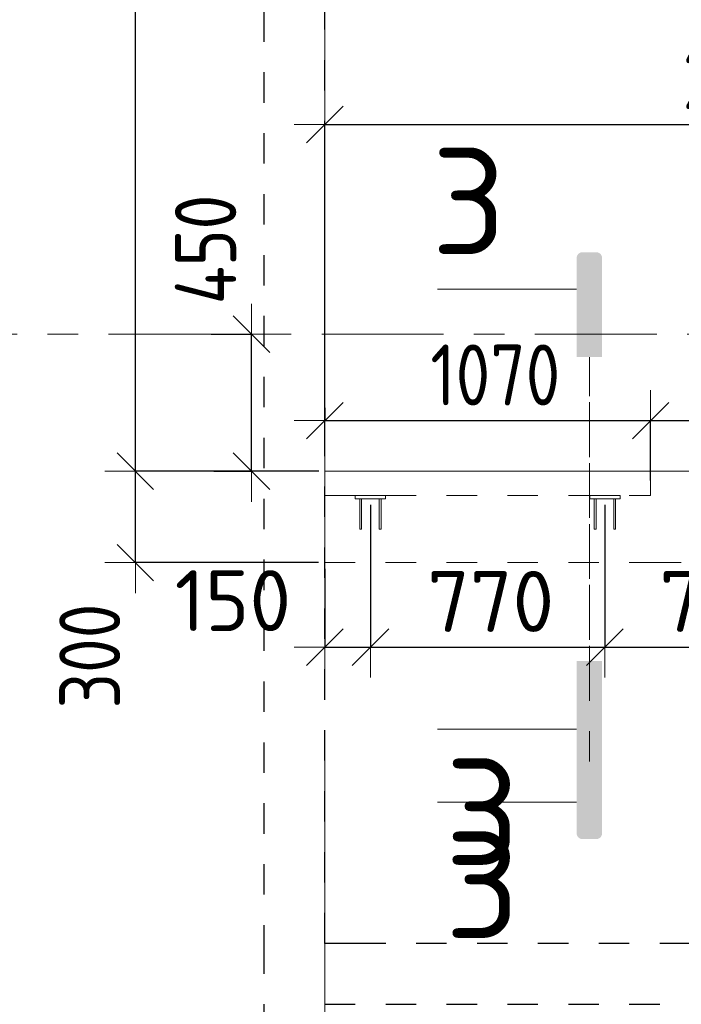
# Model space of a CAD drawing. Header units: metres. Extents: x -38 to 97, y -15 to 21.
# Tile 27 of 139: x 18.08 to 20.25, y 10.6 to 13.83. Entities that reach past the tile are written whole.
import ezdxf

# ---------------------------------------------------------------- set-up
doc = ezdxf.new("R2010")
doc.units = ezdxf.units.M
doc.header["$PDMODE"] = 65
for name, pattern in [('______11', [0.5, 0.4, -0.05, 0, -0.05]), ('______2', [0.054, 0.04, -0.014]), ('______3', [0.1, 0.08, -0.02]), ('______5', [1.1, 0.8, -0.1, 0.1, -0.1]), ('______9', [0.02, 0, -0.02])]:
    doc.linetypes.add(name, pattern=pattern)
for name, color, linetype, lineweight in [('XR$2$Осевая линия (1)', 7, '______5', 13), ('XR$3$Балка (1)', 7, '______3', 13), ('XR$3$Перекрытие (1)', 7, 'Continuous', 35), ('XR$4$Перекрытие_ Сборный элемент', 7, 'Continuous', 35), ('XR$4$Размерная линия (1)', 7, 'Continuous', 13), ('XR$5$Перекрытие_ Сборный элемент', 7, 'Continuous', 35), ('XR$5$Размерная линия (1)', 7, 'Continuous', 13)]:
    doc.layers.add(name, color=color, linetype=linetype, lineweight=lineweight)
doc.layers.add('XR$7$Стена_ бетон несущ.', color=7, linetype='Continuous', lineweight=70, true_color=0xb4b496)
doc.styles.add('ISOCPEUR', font='txt')
doc.dimstyles.new('DIMSTYLE_3', dxfattribs={"dimtxt": 0.2, "dimasz": 0.2, "dimexe": 0, "dimexo": 0, "dimgap": 0.1, "dimtad": 2, "dimdec": 0, "dimlfac": 1000, "dimrnd": 5, "dimzin": 12, "dimdsep": 46, "dimtxsty": 'ISOCPEUR', "dimblk1": 'ALL_ML_STRICH', "dimblk2": 'ALL_ML_STRICH', "dimsah": 1, "dimcen": 0, "dimclrd": 7, "dimclre": 256, "dimclrt": 7, "dimadec": 0, "dimazin": 0, "dimtfac": 1, "dimtdec": 0, "dimtix": 1, "dimtmove": 2, "dimatfit": 3, "dimfxl": 0, "dimtzin": 0, "dimlwd": 0, "dimlwe": -3, "dimarcsym": 0})
doc.dimstyles.new('DIMSTYLE_6', dxfattribs={"dimtxt": 0.2, "dimasz": 0.2, "dimexe": 0, "dimexo": 0, "dimgap": 0.1, "dimtad": 2, "dimdec": 0, "dimlfac": 1000, "dimrnd": 5, "dimzin": 12, "dimdsep": 46, "dimtxsty": 'ISOCPEUR', "dimblk1": 'ALL_ML_STRICH', "dimblk2": 'ALL_ML_STRICH', "dimsah": 1, "dimcen": 0, "dimclrd": 7, "dimclre": 256, "dimclrt": 7, "dimadec": 0, "dimazin": 0, "dimtfac": 1, "dimtdec": 0, "dimtix": 1, "dimtmove": 2, "dimatfit": 3, "dimfxl": 0, "dimtvp": 1.2, "dimtzin": 0, "dimlwd": 0, "dimlwe": -3, "dimarcsym": 0})

# ---------------------------------------------------------------- blocks, each defined once
blk = doc.blocks.new('ALL_ML_STRICH')
at = {"color": 0, "linetype": 'ByBlock', "lineweight": -2}
for p, q in [((0, -0.5), (0, 0.5)), ((-0.3, -0.3), (0.3, 0.3)), ((-1, 0), (0.5, 0))]:
    blk.add_line(p, q, dxfattribs=at)
blk = doc.blocks.new('*D246')
at = {"layer": 'DEFPOINTS', "color": 7, "linetype": 'Continuous', "lineweight": 13, "transparency": 33554687}
for p in [(19.08, 13.4888), (19.08, 12.452), (21.88, 12.3)]:
    blk.add_point(p, dxfattribs=at)
at = {"layer": 'XR$4$Размерная линия (1)', "color": 9, "linetype": 'Continuous', "lineweight": -2, "true_color": 0xc7c7c7, "transparency": 33554687}
for p, q in [((19.08, 12.472), (19.08, 13.4888)), ((21.88, 12.32), (21.88, 13.4888))]:
    blk.add_line(p, q, dxfattribs=at)
at = {"layer": 'XR$4$Размерная линия (1)', "color": 7, "linetype": 'Continuous', "lineweight": -2, "transparency": 33554687}
blk.add_line((19.08, 13.4888), (21.88, 13.4888), dxfattribs=at)
at = {"layer": 'XR$4$Размерная линия (1)', "color": 7, "linetype": 'Continuous', "lineweight": 13, "transparency": 33554687, "xscale": 0.2, "yscale": 0.2, "zscale": 0.2, "rotation": 180}
blk.add_blockref('ALL_ML_STRICH', (19.08, 13.4888), dxfattribs=at)
at = {"layer": 'XR$4$Размерная линия (1)', "color": 7, "linetype": 'Continuous', "lineweight": 13, "transparency": 33554687, "xscale": 0.2, "yscale": 0.2, "zscale": 0.2}
blk.add_blockref('ALL_ML_STRICH', (21.88, 13.4888), dxfattribs=at)
at = {"layer": 'XR$4$Размерная линия (1)', "color": 7, "linetype": 'Continuous', "lineweight": 13, "transparency": 33554687, "insert": (20.4883, 13.6388), "char_height": 0.2, "width": 0.666667, "attachment_point": 5, "style": 'ISOCPEUR'}
blk.add_mtext('\\W0.83;\\A1;{2800}', dxfattribs=at)
blk = doc.blocks.new('*D250')
at = {"layer": 'DEFPOINTS', "color": 7, "linetype": 'Continuous', "lineweight": 13, "transparency": 33554687}
for p in [(19.08, 12.5784), (19.08, 12.5163), (20.15, 12.3)]:
    blk.add_point(p, dxfattribs=at)
at = {"layer": 'XR$4$Размерная линия (1)', "color": 9, "linetype": 'Continuous', "lineweight": -2, "true_color": 0xc7c7c7, "transparency": 33554687}
for p, q in [((19.08, 12.5584), (19.08, 12.5163)), ((20.15, 12.32), (20.15, 12.5163))]:
    blk.add_line(p, q, dxfattribs=at)
at = {"layer": 'XR$4$Размерная линия (1)', "color": 7, "linetype": 'Continuous', "lineweight": -2, "transparency": 33554687}
blk.add_line((19.08, 12.5163), (20.15, 12.5163), dxfattribs=at)
at = {"layer": 'XR$4$Размерная линия (1)', "color": 7, "linetype": 'Continuous', "lineweight": 13, "transparency": 33554687, "xscale": 0.2, "yscale": 0.2, "zscale": 0.2, "rotation": 180}
blk.add_blockref('ALL_ML_STRICH', (19.08, 12.5163), dxfattribs=at)
at = {"layer": 'XR$4$Размерная линия (1)', "color": 7, "linetype": 'Continuous', "lineweight": 13, "transparency": 33554687, "xscale": 0.2, "yscale": 0.2, "zscale": 0.2}
blk.add_blockref('ALL_ML_STRICH', (20.15, 12.5163), dxfattribs=at)
at = {"layer": 'XR$4$Размерная линия (1)', "color": 7, "linetype": 'Continuous', "lineweight": 13, "transparency": 33554687, "insert": (19.64, 12.6663), "char_height": 0.2, "width": 0.666667, "attachment_point": 5, "style": 'ISOCPEUR'}
blk.add_mtext('\\W0.83;\\A1;{1070}', dxfattribs=at)
blk = doc.blocks.new('*D251')
at = {"layer": 'DEFPOINTS', "color": 7, "linetype": 'Continuous', "lineweight": 13, "transparency": 33554687}
for p in [(20.15, 12.5163), (20.15, 12.3), (21.68, 12.3)]:
    blk.add_point(p, dxfattribs=at)
at = {"layer": 'XR$4$Размерная линия (1)', "color": 9, "linetype": 'Continuous', "lineweight": -2, "true_color": 0xc7c7c7, "transparency": 33554687}
for p, q in [((20.15, 12.32), (20.15, 12.5163)), ((21.68, 12.32), (21.68, 12.5163))]:
    blk.add_line(p, q, dxfattribs=at)
at = {"layer": 'XR$4$Размерная линия (1)', "color": 7, "linetype": 'Continuous', "lineweight": -2, "transparency": 33554687}
blk.add_line((20.15, 12.5163), (21.68, 12.5163), dxfattribs=at)
at = {"layer": 'XR$4$Размерная линия (1)', "color": 7, "linetype": 'Continuous', "lineweight": 13, "transparency": 33554687, "xscale": 0.2, "yscale": 0.2, "zscale": 0.2, "rotation": 180}
blk.add_blockref('ALL_ML_STRICH', (20.15, 12.5163), dxfattribs=at)
at = {"layer": 'XR$4$Размерная линия (1)', "color": 7, "linetype": 'Continuous', "lineweight": 13, "transparency": 33554687, "xscale": 0.2, "yscale": 0.2, "zscale": 0.2}
blk.add_blockref('ALL_ML_STRICH', (21.68, 12.5163), dxfattribs=at)
at = {"layer": 'XR$4$Размерная линия (1)', "color": 7, "linetype": 'Continuous', "lineweight": 13, "transparency": 33554687, "insert": (20.94, 12.6663), "char_height": 0.2, "width": 0.666667, "attachment_point": 5, "style": 'ISOCPEUR'}
blk.add_mtext('\\W0.83;\\A1;{1530}', dxfattribs=at)
blk = doc.blocks.new('СЛОЖНЫЙ_ОБЪЕКТ_1')
at = {"layer": 'XR$4$Перекрытие_ Сборный элемент', "color": 7, "linetype": 'Continuous', "lineweight": 13, "transparency": 33554687}
for points in [[(19.1799, 12.26), (19.2799, 12.26), (19.2799, 12.27), (19.1799, 12.27), (19.1799, 12.26)], [(19.1949, 12.26), (19.2009, 12.26), (19.2009, 12.16), (19.1949, 12.16), (19.1949, 12.26)], [(19.2649, 12.26), (19.2589, 12.26), (19.2589, 12.16), (19.2649, 12.16), (19.2649, 12.26)]]:
    blk.add_lwpolyline(points, close=True, dxfattribs=at)
blk = doc.blocks.new('СЛОЖНЫЙ_ОБЪЕКТ_2')
at = {"layer": 'XR$4$Перекрытие_ Сборный элемент', "color": 7, "linetype": 'Continuous', "lineweight": 13, "transparency": 33554687}
for points in [[(19.9499, 12.26), (20.0499, 12.26), (20.0499, 12.27), (19.9499, 12.27), (19.9499, 12.26)], [(19.9649, 12.26), (19.9709, 12.26), (19.9709, 12.16), (19.9649, 12.16), (19.9649, 12.26)], [(20.0349, 12.26), (20.0289, 12.26), (20.0289, 12.16), (20.0349, 12.16), (20.0349, 12.26)]]:
    blk.add_lwpolyline(points, close=True, dxfattribs=at)
blk = doc.blocks.new('*D352')
at = {"layer": 'DEFPOINTS', "color": 7, "linetype": 'Continuous', "lineweight": 13, "transparency": 33554687}
for p in [(18.8806, 16.65), (18.4581, 12.35), (19.0799, 12.35)]:
    blk.add_point(p, dxfattribs=at)
at = {"layer": 'XR$4$Размерная линия (1)', "color": 9, "linetype": 'Continuous', "lineweight": -2, "true_color": 0xc7c7c7, "transparency": 33554687}
for p, q in [((18.8606, 16.65), (18.4581, 16.65)), ((19.0599, 12.35), (18.4581, 12.35))]:
    blk.add_line(p, q, dxfattribs=at)
at = {"layer": 'XR$4$Размерная линия (1)', "color": 7, "linetype": 'Continuous', "lineweight": -2, "transparency": 33554687}
blk.add_line((18.4581, 12.35), (18.4581, 16.65), dxfattribs=at)
at = {"layer": 'XR$4$Размерная линия (1)', "color": 7, "linetype": 'Continuous', "lineweight": 13, "transparency": 33554687, "xscale": 0.2, "yscale": 0.2, "zscale": 0.2}
for p, rotation in [((18.4581, 16.65), 90), ((18.4581, 12.35), 270)]:
    blk.add_blockref('ALL_ML_STRICH', p, dxfattribs=dict(at, rotation=rotation))
at = {"layer": 'XR$4$Размерная линия (1)', "color": 7, "linetype": 'Continuous', "lineweight": 13, "transparency": 33554687, "insert": (18.3081, 14.5), "char_height": 0.2, "width": 0.666667, "attachment_point": 5, "rotation": 90, "style": 'ISOCPEUR'}
blk.add_mtext('\\W0.83;\\A1;{4300}', dxfattribs=at)
blk = doc.blocks.new('*D353')
at = {"layer": 'DEFPOINTS', "color": 7, "linetype": 'Continuous', "lineweight": 13, "transparency": 33554687}
for p in [(18.6868, 12.8), (18.8394, 12.35), (19.08, 12.35)]:
    blk.add_point(p, dxfattribs=at)
at = {"layer": 'XR$4$Размерная линия (1)', "color": 9, "linetype": 'Continuous', "lineweight": -2, "true_color": 0xc7c7c7, "transparency": 33554687}
for p, q in [((18.7068, 12.8), (18.8394, 12.8)), ((19.06, 12.35), (18.8394, 12.35))]:
    blk.add_line(p, q, dxfattribs=at)
at = {"layer": 'XR$4$Размерная линия (1)', "color": 7, "linetype": 'Continuous', "lineweight": -2, "transparency": 33554687}
blk.add_line((18.8394, 12.35), (18.8394, 12.8), dxfattribs=at)
at = {"layer": 'XR$4$Размерная линия (1)', "color": 7, "linetype": 'Continuous', "lineweight": 13, "transparency": 33554687, "xscale": 0.2, "yscale": 0.2, "zscale": 0.2}
for p, rotation in [((18.8394, 12.8), 90), ((18.8394, 12.35), 270)]:
    blk.add_blockref('ALL_ML_STRICH', p, dxfattribs=dict(at, rotation=rotation))
at = {"layer": 'XR$4$Размерная линия (1)', "color": 7, "linetype": 'Continuous', "lineweight": 13, "transparency": 33554687, "insert": (18.6893, 13.0778), "char_height": 0.2, "width": 0.5, "attachment_point": 5, "rotation": 90, "style": 'ISOCPEUR'}
blk.add_mtext('\\W0.83;\\A1;{450}', dxfattribs=at)
blk = doc.blocks.new('*D357')
at = {"layer": 'DEFPOINTS', "color": 7, "linetype": 'Continuous', "lineweight": 13, "transparency": 33554687}
for p in [(19.2299, 12.26), (19.0799, 12.05), (19.0799, 11.7727)]:
    blk.add_point(p, dxfattribs=at)
at = {"layer": 'XR$4$Размерная линия (1)', "color": 9, "linetype": 'Continuous', "lineweight": -2, "true_color": 0xc7c7c7, "transparency": 33554687}
for p, q in [((19.2299, 12.24), (19.2299, 11.7727)), ((19.0799, 12.03), (19.0799, 11.7727))]:
    blk.add_line(p, q, dxfattribs=at)
at = {"layer": 'XR$4$Размерная линия (1)', "color": 7, "linetype": 'Continuous', "lineweight": -2, "transparency": 33554687}
blk.add_line((19.0799, 11.7727), (19.2299, 11.7727), dxfattribs=at)
at = {"layer": 'XR$4$Размерная линия (1)', "color": 7, "linetype": 'Continuous', "lineweight": 13, "transparency": 33554687, "xscale": 0.2, "yscale": 0.2, "zscale": 0.2, "rotation": 180}
blk.add_blockref('ALL_ML_STRICH', (19.0799, 11.7727), dxfattribs=at)
at = {"layer": 'XR$4$Размерная линия (1)', "color": 7, "linetype": 'Continuous', "lineweight": 13, "transparency": 33554687, "xscale": 0.2, "yscale": 0.2, "zscale": 0.2}
blk.add_blockref('ALL_ML_STRICH', (19.2299, 11.7727), dxfattribs=at)
at = {"layer": 'XR$4$Размерная линия (1)', "color": 7, "linetype": 'Continuous', "lineweight": 13, "transparency": 33554687, "insert": (18.7783, 11.9253), "char_height": 0.2, "width": 0.6, "attachment_point": 5, "style": 'ISOCPEUR'}
blk.add_mtext('\\A1;{150}', dxfattribs=at)
blk = doc.blocks.new('*D358')
at = {"layer": 'DEFPOINTS', "color": 7, "linetype": 'Continuous', "lineweight": 13, "transparency": 33554687}
for p in [(19.2299, 12.26), (19.9999, 12.26), (19.2299, 11.7727)]:
    blk.add_point(p, dxfattribs=at)
at = {"layer": 'XR$4$Размерная линия (1)', "color": 9, "linetype": 'Continuous', "lineweight": -2, "true_color": 0xc7c7c7, "transparency": 33554687}
for p, q in [((19.2299, 12.24), (19.2299, 11.7727)), ((19.9999, 12.24), (19.9999, 11.7727))]:
    blk.add_line(p, q, dxfattribs=at)
at = {"layer": 'XR$4$Размерная линия (1)', "color": 7, "linetype": 'Continuous', "lineweight": -2, "transparency": 33554687}
blk.add_line((19.2299, 11.7727), (19.9999, 11.7727), dxfattribs=at)
at = {"layer": 'XR$4$Размерная линия (1)', "color": 7, "linetype": 'Continuous', "lineweight": 13, "transparency": 33554687, "xscale": 0.2, "yscale": 0.2, "zscale": 0.2, "rotation": 180}
blk.add_blockref('ALL_ML_STRICH', (19.2299, 11.7727), dxfattribs=at)
at = {"layer": 'XR$4$Размерная линия (1)', "color": 7, "linetype": 'Continuous', "lineweight": 13, "transparency": 33554687, "xscale": 0.2, "yscale": 0.2, "zscale": 0.2}
blk.add_blockref('ALL_ML_STRICH', (19.9999, 11.7727), dxfattribs=at)
at = {"layer": 'XR$4$Размерная линия (1)', "color": 7, "linetype": 'Continuous', "lineweight": 13, "transparency": 33554687, "insert": (19.6249, 11.9227), "char_height": 0.2, "width": 0.6, "attachment_point": 5, "style": 'ISOCPEUR'}
blk.add_mtext('\\A1;{770}', dxfattribs=at)
blk = doc.blocks.new('*D359')
at = {"layer": 'DEFPOINTS', "color": 7, "linetype": 'Continuous', "lineweight": 13, "transparency": 33554687}
for p in [(19.9999, 12.26), (20.7599, 12.19), (19.9999, 11.7727)]:
    blk.add_point(p, dxfattribs=at)
at = {"layer": 'XR$4$Размерная линия (1)', "color": 9, "linetype": 'Continuous', "lineweight": -2, "true_color": 0xc7c7c7, "transparency": 33554687}
for p, q in [((19.9999, 12.24), (19.9999, 11.7727)), ((20.7599, 12.17), (20.7599, 11.7727))]:
    blk.add_line(p, q, dxfattribs=at)
at = {"layer": 'XR$4$Размерная линия (1)', "color": 7, "linetype": 'Continuous', "lineweight": -2, "transparency": 33554687}
blk.add_line((19.9999, 11.7727), (20.7599, 11.7727), dxfattribs=at)
at = {"layer": 'XR$4$Размерная линия (1)', "color": 7, "linetype": 'Continuous', "lineweight": 13, "transparency": 33554687, "xscale": 0.2, "yscale": 0.2, "zscale": 0.2, "rotation": 180}
blk.add_blockref('ALL_ML_STRICH', (19.9999, 11.7727), dxfattribs=at)
at = {"layer": 'XR$4$Размерная линия (1)', "color": 7, "linetype": 'Continuous', "lineweight": 13, "transparency": 33554687, "xscale": 0.2, "yscale": 0.2, "zscale": 0.2}
blk.add_blockref('ALL_ML_STRICH', (20.7599, 11.7727), dxfattribs=at)
at = {"layer": 'XR$4$Размерная линия (1)', "color": 7, "linetype": 'Continuous', "lineweight": 13, "transparency": 33554687, "insert": (20.3899, 11.9227), "char_height": 0.2, "width": 0.6, "attachment_point": 5, "style": 'ISOCPEUR'}
blk.add_mtext('\\A1;{760}', dxfattribs=at)
blk = doc.blocks.new('*D581')
at = {"layer": 'DEFPOINTS', "color": 7, "linetype": 'Continuous', "lineweight": 13, "transparency": 33554687}
for p in [(19.08, 13.4888), (19.08, 12.452), (21.88, 12.3)]:
    blk.add_point(p, dxfattribs=at)
at = {"layer": 'XR$5$Размерная линия (1)', "color": 9, "linetype": 'Continuous', "lineweight": -2, "true_color": 0xc7c7c7, "transparency": 33554687}
for p, q in [((19.08, 12.472), (19.08, 13.4888)), ((21.88, 12.32), (21.88, 13.4888))]:
    blk.add_line(p, q, dxfattribs=at)
at = {"layer": 'XR$5$Размерная линия (1)', "color": 7, "linetype": 'Continuous', "lineweight": -2, "transparency": 33554687}
blk.add_line((19.08, 13.4888), (21.88, 13.4888), dxfattribs=at)
at = {"layer": 'XR$5$Размерная линия (1)', "color": 7, "linetype": 'Continuous', "lineweight": 13, "transparency": 33554687, "xscale": 0.2, "yscale": 0.2, "zscale": 0.2, "rotation": 180}
blk.add_blockref('ALL_ML_STRICH', (19.08, 13.4888), dxfattribs=at)
at = {"layer": 'XR$5$Размерная линия (1)', "color": 7, "linetype": 'Continuous', "lineweight": 13, "transparency": 33554687, "xscale": 0.2, "yscale": 0.2, "zscale": 0.2}
blk.add_blockref('ALL_ML_STRICH', (21.88, 13.4888), dxfattribs=at)
at = {"layer": 'XR$5$Размерная линия (1)', "color": 7, "linetype": 'Continuous', "lineweight": 13, "transparency": 33554687, "insert": (20.4883, 13.6388), "char_height": 0.2, "width": 0.666667, "attachment_point": 5, "style": 'ISOCPEUR'}
blk.add_mtext('\\W0.83;\\A1;{2800}', dxfattribs=at)
blk = doc.blocks.new('СЛОЖНЫЙ_ОБЪЕКТ_5')
at = {"layer": 'XR$5$Перекрытие_ Сборный элемент', "color": 7, "linetype": 'Continuous', "lineweight": 13, "transparency": 33554687}
for points in [[(19.1799, 12.26), (19.2799, 12.26), (19.2799, 12.27), (19.1799, 12.27), (19.1799, 12.26)], [(19.1949, 12.26), (19.2009, 12.26), (19.2009, 12.16), (19.1949, 12.16), (19.1949, 12.26)], [(19.2649, 12.26), (19.2589, 12.26), (19.2589, 12.16), (19.2649, 12.16), (19.2649, 12.26)]]:
    blk.add_lwpolyline(points, close=True, dxfattribs=at)
blk = doc.blocks.new('СЛОЖНЫЙ_ОБЪЕКТ_6')
at = {"layer": 'XR$5$Перекрытие_ Сборный элемент', "color": 7, "linetype": 'Continuous', "lineweight": 13, "transparency": 33554687}
for points in [[(19.9499, 12.26), (20.0499, 12.26), (20.0499, 12.27), (19.9499, 12.27), (19.9499, 12.26)], [(19.9649, 12.26), (19.9709, 12.26), (19.9709, 12.16), (19.9649, 12.16), (19.9649, 12.26)], [(20.0349, 12.26), (20.0289, 12.26), (20.0289, 12.16), (20.0349, 12.16), (20.0349, 12.26)]]:
    blk.add_lwpolyline(points, close=True, dxfattribs=at)
blk = doc.blocks.new('*D716')
at = {"layer": 'DEFPOINTS', "color": 7, "linetype": 'Continuous', "lineweight": 13, "transparency": 33554687}
for p in [(19.2299, 12.26), (19.0799, 12.05), (19.0799, 11.7727)]:
    blk.add_point(p, dxfattribs=at)
at = {"layer": 'XR$5$Размерная линия (1)', "color": 9, "linetype": 'Continuous', "lineweight": -2, "true_color": 0xc7c7c7, "transparency": 33554687}
for p, q in [((19.2299, 12.24), (19.2299, 11.7727)), ((19.0799, 12.03), (19.0799, 11.7727))]:
    blk.add_line(p, q, dxfattribs=at)
at = {"layer": 'XR$5$Размерная линия (1)', "color": 7, "linetype": 'Continuous', "lineweight": -2, "transparency": 33554687}
blk.add_line((19.0799, 11.7727), (19.2299, 11.7727), dxfattribs=at)
at = {"layer": 'XR$5$Размерная линия (1)', "color": 7, "linetype": 'Continuous', "lineweight": 13, "transparency": 33554687, "xscale": 0.2, "yscale": 0.2, "zscale": 0.2, "rotation": 180}
blk.add_blockref('ALL_ML_STRICH', (19.0799, 11.7727), dxfattribs=at)
at = {"layer": 'XR$5$Размерная линия (1)', "color": 7, "linetype": 'Continuous', "lineweight": 13, "transparency": 33554687, "xscale": 0.2, "yscale": 0.2, "zscale": 0.2}
blk.add_blockref('ALL_ML_STRICH', (19.2299, 11.7727), dxfattribs=at)
at = {"layer": 'XR$5$Размерная линия (1)', "color": 7, "linetype": 'Continuous', "lineweight": 13, "transparency": 33554687, "insert": (18.7783, 11.9253), "char_height": 0.2, "width": 0.6, "attachment_point": 5, "style": 'ISOCPEUR'}
blk.add_mtext('\\A1;{150}', dxfattribs=at)
blk = doc.blocks.new('*D717')
at = {"layer": 'DEFPOINTS', "color": 7, "linetype": 'Continuous', "lineweight": 13, "transparency": 33554687}
for p in [(19.2299, 12.26), (19.9999, 12.26), (19.2299, 11.7727)]:
    blk.add_point(p, dxfattribs=at)
at = {"layer": 'XR$5$Размерная линия (1)', "color": 9, "linetype": 'Continuous', "lineweight": -2, "true_color": 0xc7c7c7, "transparency": 33554687}
for p, q in [((19.2299, 12.24), (19.2299, 11.7727)), ((19.9999, 12.24), (19.9999, 11.7727))]:
    blk.add_line(p, q, dxfattribs=at)
at = {"layer": 'XR$5$Размерная линия (1)', "color": 7, "linetype": 'Continuous', "lineweight": -2, "transparency": 33554687}
blk.add_line((19.2299, 11.7727), (19.9999, 11.7727), dxfattribs=at)
at = {"layer": 'XR$5$Размерная линия (1)', "color": 7, "linetype": 'Continuous', "lineweight": 13, "transparency": 33554687, "xscale": 0.2, "yscale": 0.2, "zscale": 0.2, "rotation": 180}
blk.add_blockref('ALL_ML_STRICH', (19.2299, 11.7727), dxfattribs=at)
at = {"layer": 'XR$5$Размерная линия (1)', "color": 7, "linetype": 'Continuous', "lineweight": 13, "transparency": 33554687, "xscale": 0.2, "yscale": 0.2, "zscale": 0.2}
blk.add_blockref('ALL_ML_STRICH', (19.9999, 11.7727), dxfattribs=at)
at = {"layer": 'XR$5$Размерная линия (1)', "color": 7, "linetype": 'Continuous', "lineweight": 13, "transparency": 33554687, "insert": (19.6249, 11.9227), "char_height": 0.2, "width": 0.6, "attachment_point": 5, "style": 'ISOCPEUR'}
blk.add_mtext('\\A1;{770}', dxfattribs=at)
blk = doc.blocks.new('*D718')
at = {"layer": 'DEFPOINTS', "color": 7, "linetype": 'Continuous', "lineweight": 13, "transparency": 33554687}
for p in [(19.9999, 12.26), (20.7599, 12.19), (19.9999, 11.7727)]:
    blk.add_point(p, dxfattribs=at)
at = {"layer": 'XR$5$Размерная линия (1)', "color": 9, "linetype": 'Continuous', "lineweight": -2, "true_color": 0xc7c7c7, "transparency": 33554687}
for p, q in [((19.9999, 12.24), (19.9999, 11.7727)), ((20.7599, 12.17), (20.7599, 11.7727))]:
    blk.add_line(p, q, dxfattribs=at)
at = {"layer": 'XR$5$Размерная линия (1)', "color": 7, "linetype": 'Continuous', "lineweight": -2, "transparency": 33554687}
blk.add_line((19.9999, 11.7727), (20.7599, 11.7727), dxfattribs=at)
at = {"layer": 'XR$5$Размерная линия (1)', "color": 7, "linetype": 'Continuous', "lineweight": 13, "transparency": 33554687, "xscale": 0.2, "yscale": 0.2, "zscale": 0.2, "rotation": 180}
blk.add_blockref('ALL_ML_STRICH', (19.9999, 11.7727), dxfattribs=at)
at = {"layer": 'XR$5$Размерная линия (1)', "color": 7, "linetype": 'Continuous', "lineweight": 13, "transparency": 33554687, "xscale": 0.2, "yscale": 0.2, "zscale": 0.2}
blk.add_blockref('ALL_ML_STRICH', (20.7599, 11.7727), dxfattribs=at)
at = {"layer": 'XR$5$Размерная линия (1)', "color": 7, "linetype": 'Continuous', "lineweight": 13, "transparency": 33554687, "insert": (20.3899, 11.9227), "char_height": 0.2, "width": 0.6, "attachment_point": 5, "style": 'ISOCPEUR'}
blk.add_mtext('\\A1;{760}', dxfattribs=at)
blk = doc.blocks.new('*D721')
at = {"layer": 'DEFPOINTS', "color": 7, "linetype": 'Continuous', "lineweight": 13, "transparency": 33554687}
for p in [(18.6868, 12.8), (18.6955, 12.3501), (18.8394, 12.3501)]:
    blk.add_point(p, dxfattribs=at)
at = {"layer": 'XR$5$Размерная линия (1)', "color": 9, "linetype": 'Continuous', "lineweight": -2, "true_color": 0xc7c7c7, "transparency": 33554687}
for p, q in [((18.7068, 12.8), (18.8394, 12.8)), ((18.7155, 12.3501), (18.8394, 12.3501))]:
    blk.add_line(p, q, dxfattribs=at)
at = {"layer": 'XR$5$Размерная линия (1)', "color": 7, "linetype": 'Continuous', "lineweight": -2, "transparency": 33554687}
blk.add_line((18.8394, 12.3501), (18.8394, 12.8), dxfattribs=at)
at = {"layer": 'XR$5$Размерная линия (1)', "color": 7, "linetype": 'Continuous', "lineweight": 13, "transparency": 33554687, "xscale": 0.2, "yscale": 0.2, "zscale": 0.2}
for p, rotation in [((18.8394, 12.8), 90), ((18.8394, 12.3501), 270)]:
    blk.add_blockref('ALL_ML_STRICH', p, dxfattribs=dict(at, rotation=rotation))
at = {"layer": 'XR$5$Размерная линия (1)', "color": 7, "linetype": 'Continuous', "lineweight": 13, "transparency": 33554687, "insert": (18.688, 13.0786), "char_height": 0.2, "width": 0.5, "attachment_point": 5, "rotation": 90, "style": 'ISOCPEUR'}
blk.add_mtext('\\W0.83;\\A1;{450}', dxfattribs=at)
blk = doc.blocks.new('*D757')
at = {"layer": 'DEFPOINTS', "color": 7, "linetype": 'Continuous', "lineweight": 13, "transparency": 33554687}
for p in [(19.08, 12.5784), (19.08, 12.5163), (20.15, 12.3)]:
    blk.add_point(p, dxfattribs=at)
at = {"layer": 'XR$5$Размерная линия (1)', "color": 9, "linetype": 'Continuous', "lineweight": -2, "true_color": 0xc7c7c7, "transparency": 33554687}
for p, q in [((19.08, 12.5584), (19.08, 12.5163)), ((20.15, 12.32), (20.15, 12.5163))]:
    blk.add_line(p, q, dxfattribs=at)
at = {"layer": 'XR$5$Размерная линия (1)', "color": 7, "linetype": 'Continuous', "lineweight": -2, "transparency": 33554687}
blk.add_line((19.08, 12.5163), (20.15, 12.5163), dxfattribs=at)
at = {"layer": 'XR$5$Размерная линия (1)', "color": 7, "linetype": 'Continuous', "lineweight": 13, "transparency": 33554687, "xscale": 0.2, "yscale": 0.2, "zscale": 0.2, "rotation": 180}
blk.add_blockref('ALL_ML_STRICH', (19.08, 12.5163), dxfattribs=at)
at = {"layer": 'XR$5$Размерная линия (1)', "color": 7, "linetype": 'Continuous', "lineweight": 13, "transparency": 33554687, "xscale": 0.2, "yscale": 0.2, "zscale": 0.2}
blk.add_blockref('ALL_ML_STRICH', (20.15, 12.5163), dxfattribs=at)
at = {"layer": 'XR$5$Размерная линия (1)', "color": 7, "linetype": 'Continuous', "lineweight": 13, "transparency": 33554687, "insert": (19.64, 12.6663), "char_height": 0.2, "width": 0.666667, "attachment_point": 5, "style": 'ISOCPEUR'}
blk.add_mtext('\\W0.83;\\A1;{1070}', dxfattribs=at)
blk = doc.blocks.new('*D758')
at = {"layer": 'DEFPOINTS', "color": 7, "linetype": 'Continuous', "lineweight": 13, "transparency": 33554687}
for p in [(20.15, 12.5163), (20.15, 12.3), (21.68, 12.3)]:
    blk.add_point(p, dxfattribs=at)
at = {"layer": 'XR$5$Размерная линия (1)', "color": 9, "linetype": 'Continuous', "lineweight": -2, "true_color": 0xc7c7c7, "transparency": 33554687}
for p, q in [((20.15, 12.32), (20.15, 12.5163)), ((21.68, 12.32), (21.68, 12.5163))]:
    blk.add_line(p, q, dxfattribs=at)
at = {"layer": 'XR$5$Размерная линия (1)', "color": 7, "linetype": 'Continuous', "lineweight": -2, "transparency": 33554687}
blk.add_line((20.15, 12.5163), (21.68, 12.5163), dxfattribs=at)
at = {"layer": 'XR$5$Размерная линия (1)', "color": 7, "linetype": 'Continuous', "lineweight": 13, "transparency": 33554687, "xscale": 0.2, "yscale": 0.2, "zscale": 0.2, "rotation": 180}
blk.add_blockref('ALL_ML_STRICH', (20.15, 12.5163), dxfattribs=at)
at = {"layer": 'XR$5$Размерная линия (1)', "color": 7, "linetype": 'Continuous', "lineweight": 13, "transparency": 33554687, "xscale": 0.2, "yscale": 0.2, "zscale": 0.2}
blk.add_blockref('ALL_ML_STRICH', (21.68, 12.5163), dxfattribs=at)
at = {"layer": 'XR$5$Размерная линия (1)', "color": 7, "linetype": 'Continuous', "lineweight": 13, "transparency": 33554687, "insert": (20.94, 12.6663), "char_height": 0.2, "width": 0.666667, "attachment_point": 5, "style": 'ISOCPEUR'}
blk.add_mtext('\\W0.83;\\A1;{1530}', dxfattribs=at)
blk = doc.blocks.new('*D760')
at = {"layer": 'DEFPOINTS', "color": 7, "linetype": 'Continuous', "lineweight": 13, "transparency": 33554687}
for p in [(19.08, 12.3501), (18.4581, 12.05), (19.0799, 12.05)]:
    blk.add_point(p, dxfattribs=at)
at = {"layer": 'XR$5$Размерная линия (1)', "color": 9, "linetype": 'Continuous', "lineweight": -2, "true_color": 0xc7c7c7, "transparency": 33554687}
for p, q in [((19.06, 12.3501), (18.4581, 12.3501)), ((19.0599, 12.05), (18.4581, 12.05))]:
    blk.add_line(p, q, dxfattribs=at)
at = {"layer": 'XR$5$Размерная линия (1)', "color": 7, "linetype": 'Continuous', "lineweight": -2, "transparency": 33554687}
blk.add_line((18.4581, 12.05), (18.4581, 12.3501), dxfattribs=at)
at = {"layer": 'XR$5$Размерная линия (1)', "color": 7, "linetype": 'Continuous', "lineweight": 13, "transparency": 33554687, "xscale": 0.2, "yscale": 0.2, "zscale": 0.2}
for p, rotation in [((18.4581, 12.3501), 90), ((18.4581, 12.05), 270)]:
    blk.add_blockref('ALL_ML_STRICH', p, dxfattribs=dict(at, rotation=rotation))
at = {"layer": 'XR$5$Размерная линия (1)', "color": 7, "linetype": 'Continuous', "lineweight": 13, "transparency": 33554687, "insert": (18.3081, 11.7434), "char_height": 0.2, "width": 0.5, "attachment_point": 5, "rotation": 90, "style": 'ISOCPEUR'}
blk.add_mtext('\\W0.83;\\A1;{300}', dxfattribs=at)
blk = doc.blocks.new('*D761')
at = {"layer": 'DEFPOINTS', "color": 7, "linetype": 'Continuous', "lineweight": 13, "transparency": 33554687}
for p in [(18.8806, 16.65), (18.4581, 12.3501), (19.08, 12.3501)]:
    blk.add_point(p, dxfattribs=at)
at = {"layer": 'XR$5$Размерная линия (1)', "color": 9, "linetype": 'Continuous', "lineweight": -2, "true_color": 0xc7c7c7, "transparency": 33554687}
for p, q in [((18.8606, 16.65), (18.4581, 16.65)), ((19.06, 12.3501), (18.4581, 12.3501))]:
    blk.add_line(p, q, dxfattribs=at)
at = {"layer": 'XR$5$Размерная линия (1)', "color": 7, "linetype": 'Continuous', "lineweight": -2, "transparency": 33554687}
blk.add_line((18.4581, 12.3501), (18.4581, 16.65), dxfattribs=at)
at = {"layer": 'XR$5$Размерная линия (1)', "color": 7, "linetype": 'Continuous', "lineweight": 13, "transparency": 33554687, "xscale": 0.2, "yscale": 0.2, "zscale": 0.2}
for p, rotation in [((18.4581, 16.65), 90), ((18.4581, 12.3501), 270)]:
    blk.add_blockref('ALL_ML_STRICH', p, dxfattribs=dict(at, rotation=rotation))
at = {"layer": 'XR$5$Размерная линия (1)', "color": 7, "linetype": 'Continuous', "lineweight": 13, "transparency": 33554687, "insert": (18.3081, 14.5), "char_height": 0.2, "width": 0.666667, "attachment_point": 5, "rotation": 90, "style": 'ISOCPEUR'}
blk.add_mtext('\\W0.83;\\A1;{4300}', dxfattribs=at)

msp = doc.modelspace()

# ---------------------------------------------------------------- hatches: boundary and pattern name
at = {"linetype": 'Continuous', "lineweight": 25, "true_color": 0x000000, "transparency": 33554687}
for points in [[(19.9073, 13.0523), (19.9071, 13.0497), (19.9071, 12.7248), (19.9907, 12.7248), (19.9907, 13.0497), (19.9905, 13.0523), (19.99, 13.0548), (19.9892, 13.0572), (19.9881, 13.0595), (19.9867, 13.0616), (19.985, 13.0636), (19.9831, 13.0652), (19.9809, 13.0667), (19.9786, 13.0678), (19.9762, 13.0686), (19.9737, 13.0691), (19.9712, 13.0693), (19.9266, 13.0693), (19.9241, 13.0691), (19.9216, 13.0686), (19.9192, 13.0678), (19.9169, 13.0667), (19.9147, 13.0652), (19.9128, 13.0636), (19.9111, 13.0616), (19.9097, 13.0595), (19.9086, 13.0572), (19.9078, 13.0548)], [(19.9073, 13.0523), (19.9071, 13.0497), (19.9071, 12.7248), (19.9907, 12.7248), (19.9907, 13.0497), (19.9905, 13.0523), (19.99, 13.0548), (19.9892, 13.0572), (19.9881, 13.0595), (19.9867, 13.0616), (19.985, 13.0636), (19.9831, 13.0652), (19.9809, 13.0667), (19.9786, 13.0678), (19.9762, 13.0686), (19.9737, 13.0691), (19.9712, 13.0693), (19.9266, 13.0693), (19.9241, 13.0691), (19.9216, 13.0686), (19.9192, 13.0678), (19.9169, 13.0667), (19.9147, 13.0652), (19.9128, 13.0636), (19.9111, 13.0616), (19.9097, 13.0595), (19.9086, 13.0572), (19.9078, 13.0548)], [(19.9073, 11.3993), (19.9078, 11.3968), (19.9086, 11.3944), (19.9097, 11.3921), (19.9111, 11.39), (19.9128, 11.388), (19.9147, 11.3864), (19.9169, 11.3849), (19.9192, 11.3838), (19.9216, 11.383), (19.9241, 11.3825), (19.9266, 11.3823), (19.9712, 11.3823), (19.9737, 11.3825), (19.9762, 11.383), (19.9786, 11.3838), (19.9809, 11.3849), (19.9831, 11.3864), (19.985, 11.388), (19.9867, 11.39), (19.9881, 11.3921), (19.9892, 11.3944), (19.99, 11.3968), (19.9905, 11.3993), (19.9907, 11.4019), (19.9907, 11.7268), (19.9071, 11.7268), (19.9071, 11.4019)], [(19.9073, 11.1593), (19.9078, 11.1568), (19.9086, 11.1544), (19.9097, 11.1521), (19.9111, 11.15), (19.9128, 11.148), (19.9147, 11.1464), (19.9169, 11.1449), (19.9192, 11.1438), (19.9216, 11.143), (19.9241, 11.1425), (19.9266, 11.1423), (19.9712, 11.1423), (19.9737, 11.1425), (19.9762, 11.143), (19.9786, 11.1438), (19.9809, 11.1449), (19.9831, 11.1464), (19.985, 11.148), (19.9867, 11.15), (19.9881, 11.1521), (19.9892, 11.1544), (19.99, 11.1568), (19.9905, 11.1593), (19.9907, 11.1619), (19.9907, 11.4868), (19.9071, 11.4868), (19.9071, 11.1619)]]:
    msp.add_hatch(color=18, dxfattribs=at).paths.add_polyline_path(points)

# ---------------------------------------------------------------- linework, layer by layer
at = {"color": 7, "linetype": 'Continuous', "lineweight": 13, "transparency": 33554687}
for p, q in [((19.9071, 12.9478), (19.4504, 12.9478)), ((19.9071, 12.9478), (19.4504, 12.9478)), ((20.1499, 12.35), (19.0799, 12.35)), ((20.15, 12.35), (19.08, 12.35)), ((19.9071, 11.5038), (19.4504, 11.5038)), ((19.9071, 11.2638), (19.4504, 11.2638))]:
    msp.add_line(p, q, dxfattribs=at)
at = {"color": 7, "linetype": '______9', "lineweight": 13, "transparency": 33554687}
for p in [(19.9489, 11.3968), (19.9489, 11.6768)]:
    msp.add_line(p, (19.9489, 12.7248), dxfattribs=at)
at = {"layer": 'XR$2$Осевая линия (1)', "color": 253, "linetype": '______11', "lineweight": 13, "true_color": 0xa0a0a0, "transparency": 33554687}
for p, q in [((19.08, 7.6), (19.08, 19.78)), ((-2.63, 12.8), (62.6, 12.8))]:
    msp.add_line(p, q, dxfattribs=at)
at = {"layer": 'XR$3$Балка (1)', "color": 7, "linetype": '______2', "lineweight": 13, "transparency": 33554687}
for p, q in [((20.1499, 12.35), (19.0799, 12.35)), ((19.0799, 12.35), (19.0799, 12.27)), ((21.6799, 12.35), (20.1499, 12.35)), ((20.1499, 12.35), (20.1499, 12.27)), ((19.0799, 12.27), (20.1499, 12.27)), ((19.0799, 12.27), (19.0799, 12.05)), ((19.0799, 12.05), (20.1499, 12.05)), ((20.1499, 12.05), (21.6799, 12.05))]:
    msp.add_line(p, q, dxfattribs=at)
at = {"layer": 'XR$3$Перекрытие (1)', "color": 7, "linetype": 'Continuous', "lineweight": 13, "transparency": 33554687}
for p, q in [((19.08, 16.65), (19.08, 12.3501)), ((19.08, 12.3501), (21.88, 12.35))]:
    msp.add_line(p, q, dxfattribs=at)
at = {"layer": 'XR$7$Стена_ бетон несущ.', "color": 253, "linetype": '______2', "lineweight": -3, "true_color": 0xa0a0a0, "transparency": 33554687}
for p, q in [((19.08, 10.8), (19.08, 15.05)), ((18.88, 14.06), (18.88, 10.8)), ((18.88, 10.8), (18.88, 9.69)), ((19.18, 10.8), (19.08, 10.8)), ((21.68, 10.8), (19.18, 10.8)), ((19.08, 10.6), (21.76, 10.6)), ((19.08, 9), (19.08, 10.6))]:
    msp.add_line(p, q, dxfattribs=at)

# ---------------------------------------------------------------- block references
at = {"layer": 'XR$4$Перекрытие_ Сборный элемент', "color": 7, "linetype": 'Continuous', "lineweight": 13, "transparency": 33554687}
for name in ['СЛОЖНЫЙ_ОБЪЕКТ_1', 'СЛОЖНЫЙ_ОБЪЕКТ_2']:
    msp.add_blockref(name, (0, 0), dxfattribs=at)
at = {"layer": 'XR$5$Перекрытие_ Сборный элемент', "color": 7, "linetype": 'Continuous', "lineweight": 13, "transparency": 33554687}
for name in ['СЛОЖНЫЙ_ОБЪЕКТ_5', 'СЛОЖНЫЙ_ОБЪЕКТ_6']:
    msp.add_blockref(name, (0, 0), dxfattribs=at)

# ---------------------------------------------------------------- texts
at = {"color": 7, "linetype": 'Continuous', "lineweight": 13, "transparency": 33554687, "char_height": 0.35, "width": 0.381111, "attachment_point": 5, "style": 'ISOCPEUR'}
for insert in [(19.553, 13.2368), (19.553, 13.2368), (19.5974, 11.2316), (19.5974, 10.9916)]:
    msp.add_mtext('\\A1;{\\fISOCPEUR|i0|b0;\\H0.350000;\\W1.000000;\\C7;3}\\P', dxfattribs=dict(at, insert=insert))

# ---------------------------------------------------------------- dimensions: what is measured, and where the dimension line sits
at = {"layer": 'XR$4$Размерная линия (1)', "color": 7, "linetype": 'Continuous', "lineweight": 13, "transparency": 33554687}
for base, p1, p2, dimstyle, picture, middle in [((18.4581, 16.65), (19.0599, 12.35), (18.8606, 16.65), 'DIMSTYLE_3', '*D352', (18.3081, 14.5)), ((18.8394, 12.8), (19.06, 12.35), (18.7068, 12.8), 'DIMSTYLE_6', '*D353', (18.6893, 13.0778))]:
    dim = msp.add_linear_dim(base=base, p1=p1, p2=p2, angle=90, dimstyle=dimstyle, override={"dimpost": '<>', "dimclrd": 7, "dimclre": 9, "dimclrt": 7, "dimlwd": 0, "dimlwe": 65533}, dxfattribs=at)
    dim.commit()
    dim.dimension.update_dxf_attribs({"geometry": picture, "text_midpoint": middle, "dimtype": 160})
for base, p1, p2, dimstyle, picture, middle in [((21.88, 13.4888), (19.08, 12.472), (21.88, 12.32), 'DIMSTYLE_3', '*D246', (20.4883, 13.6388)), ((20.15, 12.5163), (19.08, 12.5584), (20.15, 12.32), 'DIMSTYLE_3', '*D250', (19.64, 12.6663)), ((21.68, 12.5163), (20.15, 12.32), (21.68, 12.32), 'DIMSTYLE_3', '*D251', (20.94, 12.6663)), ((19.2299, 11.7727), (19.0799, 12.03), (19.2299, 12.24), 'DIMSTYLE_6', '*D357', (18.7783, 11.9253)), ((19.9999, 11.7727), (19.2299, 12.24), (19.9999, 12.24), 'DIMSTYLE_3', '*D358', (19.6249, 11.9227)), ((20.7599, 11.7727), (19.9999, 12.24), (20.7599, 12.17), 'DIMSTYLE_3', '*D359', (20.3899, 11.9227))]:
    dim = msp.add_linear_dim(base=base, p1=p1, p2=p2, dimstyle=dimstyle, override={"dimpost": '<>', "dimclrd": 7, "dimclre": 9, "dimclrt": 7, "dimlwd": 0, "dimlwe": 65533}, dxfattribs=at)
    dim.commit()
    dim.dimension.update_dxf_attribs({"geometry": picture, "text_midpoint": middle, "dimtype": 160})
at = {"layer": 'XR$5$Размерная линия (1)', "color": 7, "linetype": 'Continuous', "lineweight": 13, "transparency": 33554687}
for base, p1, p2, dimstyle, picture, middle in [((18.4581, 16.65), (19.06, 12.3501), (18.8606, 16.65), 'DIMSTYLE_3', '*D761', (18.3081, 14.5)), ((18.8394, 12.8), (18.7155, 12.3501), (18.7068, 12.8), 'DIMSTYLE_6', '*D721', (18.688, 13.0786)), ((18.4581, 12.3501), (19.0599, 12.05), (19.06, 12.3501), 'DIMSTYLE_6', '*D760', (18.3081, 11.7434))]:
    dim = msp.add_linear_dim(base=base, p1=p1, p2=p2, angle=90, dimstyle=dimstyle, override={"dimpost": '<>', "dimclrd": 7, "dimclre": 9, "dimclrt": 7, "dimlwd": 0, "dimlwe": 65533}, dxfattribs=at)
    dim.commit()
    dim.dimension.update_dxf_attribs({"geometry": picture, "text_midpoint": middle, "dimtype": 160})
for base, p1, p2, dimstyle, picture, middle in [((21.88, 13.4888), (19.08, 12.472), (21.88, 12.32), 'DIMSTYLE_3', '*D581', (20.4883, 13.6388)), ((20.15, 12.5163), (19.08, 12.5584), (20.15, 12.32), 'DIMSTYLE_3', '*D757', (19.64, 12.6663)), ((21.68, 12.5163), (20.15, 12.32), (21.68, 12.32), 'DIMSTYLE_3', '*D758', (20.94, 12.6663)), ((19.2299, 11.7727), (19.0799, 12.03), (19.2299, 12.24), 'DIMSTYLE_6', '*D716', (18.7783, 11.9253)), ((19.9999, 11.7727), (19.2299, 12.24), (19.9999, 12.24), 'DIMSTYLE_3', '*D717', (19.6249, 11.9227)), ((20.7599, 11.7727), (19.9999, 12.24), (20.7599, 12.17), 'DIMSTYLE_3', '*D718', (20.3899, 11.9227))]:
    dim = msp.add_linear_dim(base=base, p1=p1, p2=p2, dimstyle=dimstyle, override={"dimpost": '<>', "dimclrd": 7, "dimclre": 9, "dimclrt": 7, "dimlwd": 0, "dimlwe": 65533}, dxfattribs=at)
    dim.commit()
    dim.dimension.update_dxf_attribs({"geometry": picture, "text_midpoint": middle, "dimtype": 160})

doc.saveas('drawing.dxf')
